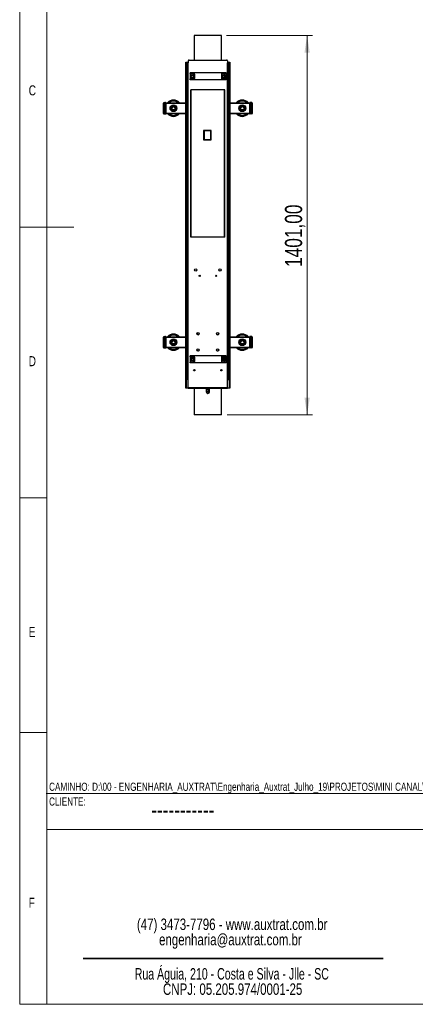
# Model space of a CAD drawing. Header units: millimetres. Extents: x 256 to 4100, y 100 to 5940.
# Tile 1 of 8: x 256 to 1717, y 100 to 3736. Entities that reach past the tile are written whole.
import ezdxf

# ---------------------------------------------------------------- set-up
doc = ezdxf.new("R2010")
doc.units = ezdxf.units.MM
doc.header["$LTSCALE"] = 20
doc.styles.add('SLDTEXTSTYLE0', font='TXT', dxfattribs={"width": 0.75})
doc.styles.add('SLDTEXTSTYLE1', font='TXT', dxfattribs={"width": 0.690476})
doc.dimstyles.new('SLDDIMSTYLE1', dxfattribs={"dimtxt": 63.5, "dimasz": 63.5, "dimexe": 0, "dimexo": 0.0625, "dimgap": 15.875, "dimtad": 1, "dimrnd": 1e-09, "dimzin": 12, "dimdsep": 46, "dimtxsty": 'SLDTEXTSTYLE0', "dimsah": 1, "dimcen": 0.09, "dimadec": 0, "dimazin": 3, "dimtfac": 1, "dimtofl": 0, "dimtmove": 0, "dimatfit": 3, "dimfxl": 0, "dimfrac": 2, "dimtolj": 1, "dimtzin": 12, "dimarcsym": 0})

# ---------------------------------------------------------------- blocks, each defined once
blk = doc.blocks.new('SW_NOTE_0')
at = {"color": 0, "linetype": 'Continuous', "lineweight": 0, "char_height": 42.333, "attachment_point": 2, "style": 'SLDTEXTSTYLE0'}
for s, insert in [('(47) 3473-7796 - www.auxtrat.com.br', (501.4, 54.6)), ('engenharia@auxtrat.com.br', (495, -1.9))]:
    blk.add_mtext(s, dxfattribs=dict(at, insert=insert))
blk = doc.blocks.new('SW_NOTE_0_1')
at = {"color": 0, "linetype": 'Continuous', "lineweight": 0, "char_height": 42.333, "attachment_point": 2}
for s, insert, style in [('Rua Águia, 210 - Costa e Silva - Jlle - SC', (539.1, 54.6), 'SLDTEXTSTYLE1'), ('CNPJ: 05.205.974/0001-25', (542.2, -1.9), 'SLDTEXTSTYLE0')]:
    blk.add_mtext(s, dxfattribs=dict(at, insert=insert, style=style))
blk = doc.blocks.new('_D_4')
at = {"color": 7, "linetype": 'Continuous', "lineweight": 0}
for p, q in [((1019.7, 3677.4), (1337.2, 3677.4)), ((1317.2, 3677.4), (1317.2, 2276.4)), ((1021.7, 2276.4), (1337.2, 2276.4))]:
    blk.add_line(p, q, dxfattribs=at)
at = {"color": 7, "linetype": 'Continuous', "lineweight": 18}
for points in [[(1317.2, 3677.4), (1307.4, 3613.9), (1327, 3613.9)], [(1317.2, 2276.4), (1327, 2339.9), (1307.4, 2339.9)]]:
    blk.add_solid(points, dxfattribs=at)
at = {"color": 7, "linetype": 'Continuous', "lineweight": 18, "insert": (1235.3, 2822.9), "char_height": 63.5, "attachment_point": 1, "rotation": 90, "style": 'SLDTEXTSTYLE0'}
blk.add_mtext('1401,00', dxfattribs=at)

msp = doc.modelspace()

# ---------------------------------------------------------------- linework, layer by layer
at = {"color": 7, "linetype": 'Continuous', "lineweight": 18}
for p, q in [((256, 5840), (256, 100)), ((356, 5840), (356, 100)), ((256, 2970), (456, 2970)), ((256, 1970), (356, 1970)), ((356, 1253.602), (356, 1103.565)), ((356, 1103.604), (256, 1103.604)), ((354.271, 878.334), (2454.271, 878.334)), ((4100, 745.866), (356, 745.866)), ((256, 100), (356, 100)), ((356, 100), (4100, 100))]:
    msp.add_line(p, q, dxfattribs=at)
at = {"color": 7, "linetype": 'Continuous', "lineweight": 25}
for p, q in [((900.056, 3677.377), (900.056, 3586.877)), ((1001.656, 3677.377), (900.056, 3677.377)), ((1001.656, 3586.877), (1001.656, 3677.377)), ((869.356, 3576.877), (869.356, 3578.877)), ((869.356, 3578.877), (877.356, 3578.877)), ((875.924, 3576.877), (869.356, 3576.877)), ((869.356, 2376.877), (869.356, 3576.877)), ((872.092, 2376.877), (872.092, 3576.877)), ((875.856, 2406.309), (875.856, 3576.877)), ((875.924, 3576.877), (878.592, 3576.877)), ((877.356, 3578.877), (877.356, 3576.877)), ((878.592, 3578.877), (877.356, 3578.877)), ((878.592, 3583.877), (878.592, 3576.877)), ((878.592, 2406.309), (878.592, 3576.877)), ((881.592, 3586.877), (1020.119, 3586.877)), ((1023.119, 3583.877), (1023.119, 3576.877)), ((1024.356, 3578.877), (1023.119, 3578.877)), ((1023.119, 2406.309), (1023.119, 3576.877)), ((1023.119, 3576.877), (1025.787, 3576.877)), ((1024.356, 3576.877), (1024.356, 3578.877)), ((1024.356, 3578.877), (1032.356, 3578.877)), ((1025.856, 2406.309), (1025.856, 3576.877)), ((1032.356, 3576.877), (1025.856, 3576.877)), ((1029.619, 3576.877), (1029.619, 2376.877)), ((1032.356, 3578.877), (1032.356, 3576.877)), ((1032.356, 3576.877), (1032.356, 2376.877)), ((873.956, 3530.469), (873.356, 3529.869)), ((873.356, 3522.247), (873.356, 3529.869)), ((875.856, 3530.469), (873.956, 3530.469)), ((873.956, 3521.807), (873.956, 3530.469)), ((885.356, 3536.877), (885.356, 3539.877)), ((901.249, 3539.877), (885.356, 3539.877)), ((885.356, 3536.877), (898.856, 3536.877)), ((885.356, 3536.877), (885.356, 3516.877)), ((900.856, 3534.877), (900.856, 3518.877)), ((901.249, 3513.877), (901.249, 3539.877)), ((1002.462, 3539.877), (901.249, 3539.877)), ((1002.462, 3513.877), (1002.462, 3539.877)), ((1018.356, 3539.877), (1002.462, 3539.877)), ((1002.856, 3518.877), (1002.856, 3534.877)), ((1004.856, 3536.877), (1018.356, 3536.877)), ((1012.91, 3527.774), (1012.356, 3527.22)), ((1012.356, 3527.22), (1012.356, 3525.396)), ((1014.01, 3527.774), (1012.91, 3527.774)), ((1012.91, 3527.774), (1012.91, 3525.537)), ((1018.356, 3536.877), (1018.356, 3539.877)), ((1018.356, 3516.877), (1018.356, 3536.877)), ((1027.756, 3529.774), (1025.856, 3529.774)), ((1028.356, 3529.174), (1027.756, 3529.774)), ((1027.756, 3529.774), (1027.756, 3526.046)), ((1028.356, 3529.174), (1028.356, 3525.893)), ((873.356, 3521.069), (873.356, 3522.247)), ((873.356, 3521.069), (873.956, 3520.469)), ((873.956, 3520.469), (873.956, 3521.807)), ((873.956, 3520.469), (875.856, 3520.469)), ((885.356, 3513.877), (885.356, 3516.877)), ((898.856, 3516.877), (885.356, 3516.877)), ((901.249, 3513.877), (885.356, 3513.877)), ((1002.462, 3513.877), (901.249, 3513.877)), ((1018.356, 3513.877), (1002.462, 3513.877)), ((1018.356, 3516.877), (1004.856, 3516.877)), ((1012.356, 3525.396), (1012.356, 3523.44)), ((1012.91, 3525.537), (1012.91, 3523.922)), ((1018.356, 3513.877), (1018.356, 3516.877)), ((1025.856, 3519.774), (1027.756, 3519.774)), ((1027.756, 3526.046), (1027.756, 3519.774)), ((1027.756, 3519.774), (1028.356, 3520.374)), ((1028.356, 3525.893), (1028.356, 3520.374)), ((887.856, 2932.547), (887.856, 3476.877)), ((889.592, 3476.877), (887.856, 3476.877)), ((889.592, 2932.547), (889.592, 3476.877)), ((1012.119, 3476.877), (889.592, 3476.877)), ((1012.119, 2932.547), (1012.119, 3476.877)), ((1013.856, 3476.877), (1012.119, 3476.877)), ((1013.856, 2932.547), (1013.856, 3476.877)), ((786.856, 3427.877), (788.856, 3427.877)), ((786.856, 3389.877), (786.856, 3427.877)), ((788.856, 3429.877), (788.856, 3427.877)), ((788.856, 3429.877), (794.856, 3429.877)), ((788.856, 3427.877), (794.856, 3427.877)), ((788.856, 3427.877), (788.856, 3389.877)), ((794.856, 3427.877), (794.856, 3429.877)), ((794.856, 3427.877), (795.856, 3427.877)), ((794.856, 3389.877), (794.856, 3427.877)), ((795.856, 3428.877), (795.856, 3427.877)), ((795.856, 3428.877), (869.356, 3428.877)), ((795.856, 3427.877), (795.856, 3389.877)), ((1032.356, 3428.877), (1105.856, 3428.877)), ((1105.856, 3427.877), (1105.856, 3428.877)), ((1106.856, 3427.877), (1105.856, 3427.877)), ((1105.856, 3389.877), (1105.856, 3427.877)), ((1106.856, 3429.877), (1106.856, 3427.877)), ((1112.856, 3429.877), (1106.856, 3429.877)), ((1112.856, 3427.877), (1106.856, 3427.877)), ((1106.856, 3427.877), (1106.856, 3389.877)), ((1112.856, 3427.877), (1112.856, 3429.877)), ((1114.856, 3427.877), (1112.856, 3427.877)), ((1112.856, 3389.877), (1112.856, 3427.877)), ((1114.856, 3427.877), (1114.856, 3389.877)), ((786.856, 3389.877), (788.856, 3389.877)), ((788.856, 3389.877), (794.856, 3389.877)), ((788.856, 3389.877), (788.856, 3387.877)), ((788.856, 3387.877), (794.856, 3387.877)), ((794.856, 3389.877), (795.856, 3389.877)), ((794.856, 3387.877), (794.856, 3389.877)), ((795.856, 3389.877), (795.856, 3388.877)), ((795.856, 3388.877), (869.356, 3388.877)), ((1032.356, 3388.877), (1105.856, 3388.877)), ((1106.856, 3389.877), (1105.856, 3389.877)), ((1105.856, 3388.877), (1105.856, 3389.877)), ((1112.856, 3389.877), (1106.856, 3389.877)), ((1106.856, 3389.877), (1106.856, 3387.877)), ((1112.856, 3387.877), (1106.856, 3387.877)), ((1114.856, 3389.877), (1112.856, 3389.877)), ((1112.856, 3387.877), (1112.856, 3389.877)), ((934.856, 3325.877), (934.856, 3292.877)), ((961.856, 3326.877), (935.856, 3326.877)), ((936.606, 3325.377), (936.606, 3293.377)), ((961.106, 3325.377), (936.606, 3325.377)), ((961.106, 3293.377), (961.106, 3325.377)), ((962.856, 3292.877), (962.856, 3325.877)), ((935.856, 3291.877), (961.856, 3291.877)), ((936.606, 3293.377), (961.106, 3293.377)), ((889.592, 2932.547), (887.856, 2932.547)), ((1012.119, 2932.547), (889.592, 2932.547)), ((1013.856, 2932.547), (1012.119, 2932.547)), ((920.356, 2787.631), (920.356, 2792.123)), ((981.356, 2792.123), (981.356, 2787.631)), ((786.856, 2563.877), (788.856, 2563.877)), ((786.856, 2525.877), (786.856, 2563.877)), ((788.856, 2565.877), (788.856, 2563.877)), ((788.856, 2565.877), (794.856, 2565.877)), ((788.856, 2563.877), (794.856, 2563.877)), ((788.856, 2563.877), (788.856, 2525.877)), ((794.856, 2563.877), (794.856, 2565.877)), ((794.856, 2563.877), (795.856, 2563.877)), ((794.856, 2525.877), (794.856, 2563.877)), ((795.856, 2564.877), (795.856, 2563.877)), ((795.856, 2564.877), (869.356, 2564.877)), ((795.856, 2563.877), (795.856, 2525.877)), ((873.956, 2580.457), (873.356, 2579.857)), ((873.356, 2572.215), (873.356, 2579.857)), ((873.356, 2571.057), (873.356, 2572.215)), ((873.356, 2571.057), (873.956, 2570.457)), ((875.856, 2580.457), (873.956, 2580.457)), ((873.956, 2571.773), (873.956, 2580.457)), ((873.956, 2570.457), (873.956, 2571.773)), ((873.956, 2570.457), (875.856, 2570.457)), ((1027.756, 2579.762), (1025.856, 2579.762)), ((1025.856, 2569.762), (1027.756, 2569.762)), ((1028.356, 2579.162), (1027.756, 2579.762)), ((1027.756, 2579.762), (1027.756, 2569.762)), ((1027.756, 2569.762), (1028.356, 2570.362)), ((1028.356, 2579.162), (1028.356, 2570.362)), ((1032.356, 2564.877), (1105.856, 2564.877)), ((1105.856, 2563.877), (1105.856, 2564.877)), ((1106.856, 2563.877), (1105.856, 2563.877)), ((1105.856, 2525.877), (1105.856, 2563.877)), ((1106.856, 2565.877), (1106.856, 2563.877)), ((1112.856, 2565.877), (1106.856, 2565.877)), ((1112.856, 2563.877), (1106.856, 2563.877)), ((1106.856, 2563.877), (1106.856, 2525.877)), ((1112.856, 2563.877), (1112.856, 2565.877)), ((1114.856, 2563.877), (1112.856, 2563.877)), ((1112.856, 2525.877), (1112.856, 2563.877)), ((1114.856, 2563.877), (1114.856, 2525.877)), ((786.856, 2525.877), (788.856, 2525.877)), ((788.856, 2525.877), (794.856, 2525.877)), ((788.856, 2525.877), (788.856, 2523.877)), ((788.856, 2523.877), (794.856, 2523.877)), ((794.856, 2525.877), (795.856, 2525.877)), ((794.856, 2523.877), (794.856, 2525.877)), ((795.856, 2525.877), (795.856, 2524.877)), ((795.856, 2524.877), (869.356, 2524.877)), ((1032.356, 2524.877), (1105.856, 2524.877)), ((1106.856, 2525.877), (1105.856, 2525.877)), ((1105.856, 2524.877), (1105.856, 2525.877)), ((1112.856, 2525.877), (1106.856, 2525.877)), ((1106.856, 2525.877), (1106.856, 2523.877)), ((1112.856, 2523.877), (1106.856, 2523.877)), ((1114.856, 2525.877), (1112.856, 2525.877)), ((1112.856, 2523.877), (1112.856, 2525.877)), ((885.356, 2491.309), (885.356, 2494.309)), ((901.249, 2494.309), (885.356, 2494.309)), ((885.356, 2491.309), (898.856, 2491.309)), ((885.356, 2491.309), (885.356, 2471.309)), ((900.856, 2489.309), (900.856, 2473.309)), ((901.249, 2468.309), (901.249, 2494.309)), ((1002.462, 2494.309), (901.249, 2494.309)), ((1002.462, 2468.309), (1002.462, 2494.309)), ((1018.356, 2494.309), (1002.462, 2494.309)), ((1002.856, 2473.309), (1002.856, 2489.309)), ((1004.856, 2491.309), (1018.356, 2491.309)), ((1018.356, 2491.309), (1018.356, 2494.309)), ((1018.356, 2471.309), (1018.356, 2491.309)), ((885.356, 2468.309), (885.356, 2471.309)), ((898.856, 2471.309), (885.356, 2471.309)), ((901.249, 2468.309), (885.356, 2468.309)), ((1002.462, 2468.309), (901.249, 2468.309)), ((1018.356, 2468.309), (1002.462, 2468.309)), ((1018.356, 2471.309), (1004.856, 2471.309)), ((1018.356, 2468.309), (1018.356, 2471.309)), ((878.592, 2406.309), (875.856, 2406.309)), ((878.592, 2376.309), (878.592, 2406.309)), ((1023.119, 2376.309), (1023.119, 2406.309)), ((1023.119, 2406.309), (1025.856, 2406.309)), ((869.356, 2374.877), (869.356, 2376.877)), ((869.356, 2376.877), (877.356, 2376.877)), ((877.356, 2374.877), (869.356, 2374.877)), ((877.356, 2376.877), (877.356, 2374.877)), ((878.592, 2376.877), (877.356, 2376.877)), ((878.592, 2374.877), (877.356, 2374.877)), ((1023.119, 2376.309), (878.592, 2376.309)), ((878.592, 2373.572), (878.592, 2376.309)), ((1023.119, 2373.572), (878.592, 2373.572)), ((900.056, 2373.572), (900.056, 2276.377)), ((944.506, 2373.572), (944.506, 2362.227)), ((957.206, 2362.227), (957.206, 2373.572)), ((1001.656, 2276.377), (1001.656, 2373.572)), ((1024.356, 2376.877), (1023.119, 2376.877)), ((1023.119, 2376.309), (1023.119, 2373.572)), ((1024.356, 2374.877), (1023.119, 2374.877)), ((1024.356, 2374.877), (1024.356, 2376.877)), ((1024.356, 2376.877), (1032.356, 2376.877)), ((1032.356, 2374.877), (1024.356, 2374.877)), ((1032.356, 2376.877), (1032.356, 2374.877)), ((1001.656, 2276.377), (900.056, 2276.377))]:
    msp.add_line(p, q, dxfattribs=at)
at = {"color": 8, "linetype": 'Continuous', "lineweight": 25}
for p, q in [((795.856, 3427.377), (869.356, 3427.377)), ((1032.356, 3427.377), (1105.856, 3427.377)), ((795.856, 3390.377), (869.356, 3390.377)), ((1032.356, 3390.377), (1105.856, 3390.377)), ((795.856, 2563.377), (869.356, 2563.377)), ((1032.356, 2563.377), (1105.856, 2563.377)), ((795.856, 2526.377), (869.356, 2526.377)), ((1032.356, 2526.377), (1105.856, 2526.377)), ((944.506, 2362.227), (957.206, 2362.227))]:
    msp.add_line(p, q, dxfattribs=at)
at = {"color": 7, "linetype": 'Continuous', "lineweight": 35}
msp.add_line((1598.176, 269.151), (490.545, 269.151), dxfattribs=at)
at = {"color": 7, "linetype": 'Continuous', "lineweight": 25}
for centre, radius in [((893.856, 3526.877), 6.5), ((893.856, 3526.877), 4.25), ((1009.856, 3526.877), 6.5), ((1009.856, 3526.877), 4.25), ((823.856, 3408.877), 12.7), ((1077.856, 3408.877), 12.7), ((823.856, 3408.877), 6), ((1077.856, 3408.877), 6), ((905.856, 2811.877), 4.25), ((995.856, 2811.877), 4.25), ((920.487, 2789.877), 2.25), ((981.224, 2789.877), 2.25), ((823.856, 2544.877), 12.7), ((823.856, 2544.877), 6), ((914.856, 2576.377), 4.25), ((986.856, 2576.377), 4.25), ((1077.856, 2544.877), 12.7), ((1077.856, 2544.877), 6), ((914.856, 2516.377), 4.25), ((986.856, 2516.377), 4.25), ((893.856, 2481.309), 6.5), ((893.856, 2481.309), 4.25), ((1009.856, 2481.309), 6.5), ((1009.856, 2481.309), 4.25), ((900.856, 2441.309), 2.75), ((1000.856, 2441.309), 2.75)]:
    msp.add_circle(centre, radius, dxfattribs=at)
for centre, radius, start, end in [((881.592, 3583.877), 3, 90, 180), ((1020.119, 3583.877), 3, 0, 90), ((898.856, 3534.877), 2, 0, 90), ((1004.856, 3534.877), 2, 90, 180), ((898.856, 3518.877), 2, 270, 0), ((1004.856, 3518.877), 2, 180, 270), ((788.856, 3427.877), 2, 90, 180), ((794.856, 3428.877), 1, 0, 90), ((823.856, 3408.877), 30, 90, 138.189685), ((823.856, 3408.877), 9, 89.96365, 149.96365), ((823.856, 3408.877), 30, 41.810315, 90), ((823.856, 3408.877), 9, 29.96365, 89.96365), ((1077.856, 3408.877), 30, 90, 138.189685), ((1077.856, 3408.877), 9, 89.96365, 149.96365), ((1077.856, 3408.877), 30, 41.810315, 90), ((1077.856, 3408.877), 9, 29.96365, 89.96365), ((1106.856, 3428.877), 1, 90, 180), ((1112.856, 3427.877), 2, 0, 90), ((788.856, 3389.877), 2, 180, 270), ((794.856, 3388.877), 1, 270, 0), ((823.856, 3408.877), 30, 221.810315, 318.189685), ((823.856, 3408.877), 9, 149.96365, 209.96365), ((823.856, 3408.877), 9, 209.96365, 269.96365), ((823.856, 3408.877), 9, 269.96365, 329.96365), ((823.856, 3408.877), 9, 329.96365, 29.96365), ((1077.856, 3408.877), 30, 221.810315, 318.189685), ((1077.856, 3408.877), 9, 149.96365, 209.96365), ((1077.856, 3408.877), 9, 209.96365, 269.96365), ((1077.856, 3408.877), 9, 269.96365, 329.96365), ((1077.856, 3408.877), 9, 329.96365, 29.96365), ((1106.856, 3388.877), 1, 180, 270), ((1112.856, 3389.877), 2, 270, 0), ((935.856, 3325.877), 1, 90, 180), ((961.856, 3325.877), 1, 0, 90), ((935.856, 3292.877), 1, 180, 270), ((961.856, 3292.877), 1, 270, 0), ((788.856, 2563.877), 2, 90, 180), ((794.856, 2564.877), 1, 0, 90), ((823.856, 2544.877), 30, 41.810315, 138.189685), ((823.856, 2544.877), 9, 149.96365, 209.96365), ((823.856, 2544.877), 9, 89.96365, 149.96365), ((823.856, 2544.877), 9, 29.96365, 89.96365), ((823.856, 2544.877), 9, 329.96365, 29.96365), ((914.856, 2576.877), 4.25, 183.372287, 270), ((914.856, 2576.877), 4.25, 270, 356.627713), ((986.856, 2576.877), 4.25, 183.372018, 270), ((986.856, 2576.877), 4.25, 270, 356.628031), ((1077.856, 2544.877), 30, 41.810315, 138.189685), ((1077.856, 2544.877), 9, 149.96365, 209.96365), ((1077.856, 2544.877), 9, 89.96365, 149.96365), ((1077.856, 2544.877), 9, 29.96365, 89.96365), ((1077.856, 2544.877), 9, 329.96365, 29.96365), ((1106.856, 2564.877), 1, 90, 180), ((1112.856, 2563.877), 2, 0, 90), ((788.856, 2525.877), 2, 180, 270), ((794.856, 2524.877), 1, 270, 0), ((823.856, 2544.877), 30, 221.810315, 318.189685), ((823.856, 2544.877), 9, 209.96365, 269.96365), ((823.856, 2544.877), 9, 269.96365, 329.96365), ((914.856, 2516.877), 4.25, 183.37227, 356.627745), ((986.856, 2516.877), 4.25, 183.372824, 356.627078), ((1077.856, 2544.877), 30, 221.810315, 318.189685), ((1077.856, 2544.877), 9, 209.96365, 269.96365), ((1077.856, 2544.877), 9, 269.96365, 329.96365), ((1106.856, 2524.877), 1, 180, 270), ((1112.856, 2525.877), 2, 270, 0), ((907.856, 2490.877), 20, 205.109149, 223.594151), ((898.856, 2489.309), 2, 0, 90), ((898.856, 2473.309), 2, 270, 0), ((1004.856, 2489.309), 2, 90, 180), ((1004.856, 2473.309), 2, 180, 270), ((993.856, 2490.877), 20, 317.146527, 341.09116), ((950.856, 2362.227), 6.35, 180, 270), ((950.856, 2362.227), 6.35, 270, 0)]:
    msp.add_arc(centre, radius, start, end, dxfattribs=at)
at = {"color": 8, "linetype": 'Continuous', "lineweight": 25}
for centre, start, end in [((823.856, 3408.877), 90, 130.401644), ((823.856, 3408.877), 49.598356, 90), ((1077.856, 3408.877), 90, 130.401644), ((1077.856, 3408.877), 49.598356, 90), ((823.856, 3408.877), 229.598356, 310.401644), ((1077.856, 3408.877), 229.598356, 310.401644), ((823.856, 2544.877), 49.598356, 130.401644), ((1077.856, 2544.877), 49.598356, 130.401644), ((823.856, 2544.877), 229.598356, 310.401644), ((1077.856, 2544.877), 229.598356, 310.401644)]:
    msp.add_arc(centre, 26.263, start, end, dxfattribs=at)
at = {"color": 7, "linetype": 'Continuous', "lineweight": 25}
for points, knots in [([(816.064, 3413.382), (816.301, 3413.791), (817.181, 3415.314), (818.038, 3416.796), (818.665, 3417.88)], [0, 0, 0, 0, 0.26863361, 1, 1, 1, 1]), ([(818.665, 3417.88), (819.509, 3417.88), (821.212, 3417.879), (822.973, 3417.878), (823.861, 3417.877)], [0, 0, 0, 0, 0.49545796, 1, 1, 1, 1]), ([(823.861, 3417.877), (823.985, 3417.877), (824.917, 3417.877), (826.676, 3417.875), (828.259, 3417.874), (829.058, 3417.874)], [0, 0, 0, 0, 0.07009003, 0.53078443, 1, 1, 1, 1]), ([(829.058, 3417.874), (829.479, 3417.143), (830.33, 3415.667), (831.209, 3414.142), (831.653, 3413.372)], [0, 0, 0, 0, 0.49545796, 1, 1, 1, 1]), ([(1070.064, 3413.382), (1070.301, 3413.791), (1071.181, 3415.314), (1072.038, 3416.796), (1072.665, 3417.88)], [0, 0, 0, 0, 0.26863361, 1, 1, 1, 1]), ([(1072.665, 3417.88), (1073.509, 3417.88), (1075.212, 3417.879), (1076.973, 3417.878), (1077.861, 3417.877)], [0, 0, 0, 0, 0.49545796, 1, 1, 1, 1]), ([(1077.861, 3417.877), (1077.985, 3417.877), (1078.917, 3417.877), (1080.676, 3417.875), (1082.259, 3417.874), (1083.058, 3417.874)], [0, 0, 0, 0, 0.07009003, 0.53078443, 1, 1, 1, 1]), ([(1083.058, 3417.874), (1083.479, 3417.143), (1084.33, 3415.667), (1085.209, 3414.142), (1085.653, 3413.372)], [0, 0, 0, 0, 0.49545796, 1, 1, 1, 1]), ([(813.463, 3408.884), (813.682, 3409.261), (814.53, 3410.728), (815.41, 3412.251), (816.064, 3413.382)], [0, 0, 0, 0, 0.25755135, 1, 1, 1, 1]), ([(816.059, 3404.382), (815.997, 3404.489), (815.531, 3405.297), (814.653, 3406.82), (813.862, 3408.192), (813.463, 3408.884)], [0, 0, 0, 0, 0.07009003, 0.53078443, 1, 1, 1, 1]), ([(818.654, 3399.881), (818.232, 3400.612), (817.382, 3402.087), (816.502, 3403.613), (816.059, 3404.382)], [0, 0, 0, 0, 0.49545796, 1, 1, 1, 1]), ([(823.85, 3399.877), (823.727, 3399.877), (822.794, 3399.878), (821.036, 3399.879), (819.453, 3399.88), (818.654, 3399.881)], [0, 0, 0, 0, 0.07009003, 0.53078443, 1, 1, 1, 1]), ([(829.046, 3399.874), (828.202, 3399.874), (826.499, 3399.876), (824.738, 3399.877), (823.85, 3399.877)], [0, 0, 0, 0, 0.49545796, 1, 1, 1, 1]), ([(829.046, 3399.874), (829.265, 3400.252), (830.112, 3401.718), (830.993, 3403.241), (831.647, 3404.372)], [0, 0, 0, 0, 0.257551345, 1, 1, 1, 1]), ([(831.647, 3404.372), (831.884, 3404.781), (832.764, 3406.304), (833.621, 3407.786), (834.248, 3408.871)], [0, 0, 0, 0, 0.26863361, 1, 1, 1, 1]), ([(831.653, 3413.372), (831.714, 3413.266), (832.18, 3412.458), (833.059, 3410.934), (833.849, 3409.563), (834.248, 3408.871)], [0, 0, 0, 0, 0.07009003, 0.53078443, 1, 1, 1, 1]), ([(1067.463, 3408.884), (1067.682, 3409.261), (1068.53, 3410.728), (1069.41, 3412.251), (1070.064, 3413.382)], [0, 0, 0, 0, 0.257551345, 1, 1, 1, 1]), ([(1070.059, 3404.382), (1069.997, 3404.489), (1069.531, 3405.297), (1068.653, 3406.82), (1067.862, 3408.192), (1067.463, 3408.884)], [0, 0, 0, 0, 0.07009003, 0.53078443, 1, 1, 1, 1]), ([(1072.654, 3399.881), (1072.232, 3400.612), (1071.382, 3402.087), (1070.502, 3403.613), (1070.059, 3404.382)], [0, 0, 0, 0, 0.49545796, 1, 1, 1, 1]), ([(1077.85, 3399.877), (1077.727, 3399.877), (1076.794, 3399.878), (1075.036, 3399.879), (1073.453, 3399.88), (1072.654, 3399.881)], [0, 0, 0, 0, 0.07009003, 0.53078443, 1, 1, 1, 1]), ([(1083.046, 3399.874), (1082.202, 3399.874), (1080.499, 3399.876), (1078.738, 3399.877), (1077.85, 3399.877)], [0, 0, 0, 0, 0.49545796, 1, 1, 1, 1]), ([(1083.046, 3399.874), (1083.265, 3400.252), (1084.112, 3401.718), (1084.993, 3403.241), (1085.647, 3404.372)], [0, 0, 0, 0, 0.25755135, 1, 1, 1, 1]), ([(1085.647, 3404.372), (1085.884, 3404.781), (1086.764, 3406.304), (1087.621, 3407.786), (1088.248, 3408.871)], [0, 0, 0, 0, 0.26863361, 1, 1, 1, 1]), ([(1085.653, 3413.372), (1085.714, 3413.266), (1086.18, 3412.458), (1087.059, 3410.934), (1087.849, 3409.563), (1088.248, 3408.871)], [0, 0, 0, 0, 0.07009003, 0.53078443, 1, 1, 1, 1]), ([(813.463, 2544.884), (813.682, 2545.261), (814.53, 2546.728), (815.41, 2548.251), (816.064, 2549.382)], [0, 0, 0, 0, 0.257551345, 1, 1, 1, 1]), ([(816.064, 2549.382), (816.301, 2549.791), (817.181, 2551.314), (818.038, 2552.796), (818.665, 2553.88)], [0, 0, 0, 0, 0.26863361, 1, 1, 1, 1]), ([(818.665, 2553.88), (819.509, 2553.88), (821.212, 2553.879), (822.973, 2553.878), (823.861, 2553.877)], [0, 0, 0, 0, 0.49545796, 1, 1, 1, 1]), ([(823.861, 2553.877), (823.985, 2553.877), (824.917, 2553.877), (826.676, 2553.875), (828.259, 2553.874), (829.058, 2553.874)], [0, 0, 0, 0, 0.07009003, 0.53078443, 1, 1, 1, 1]), ([(829.058, 2553.874), (829.479, 2553.143), (830.33, 2551.667), (831.209, 2550.142), (831.653, 2549.372)], [0, 0, 0, 0, 0.49545796, 1, 1, 1, 1]), ([(831.653, 2549.372), (831.714, 2549.266), (832.18, 2548.458), (833.059, 2546.934), (833.849, 2545.563), (834.248, 2544.871)], [0, 0, 0, 0, 0.07009003, 0.53078443, 1, 1, 1, 1]), ([(1067.463, 2544.884), (1067.682, 2545.261), (1068.53, 2546.728), (1069.41, 2548.251), (1070.064, 2549.382)], [0, 0, 0, 0, 0.25755135, 1, 1, 1, 1]), ([(1070.064, 2549.382), (1070.301, 2549.791), (1071.181, 2551.314), (1072.038, 2552.796), (1072.665, 2553.88)], [0, 0, 0, 0, 0.26863361, 1, 1, 1, 1]), ([(1072.665, 2553.88), (1073.509, 2553.88), (1075.212, 2553.879), (1076.973, 2553.878), (1077.861, 2553.877)], [0, 0, 0, 0, 0.49545796, 1, 1, 1, 1]), ([(1077.861, 2553.877), (1077.985, 2553.877), (1078.917, 2553.877), (1080.676, 2553.875), (1082.259, 2553.874), (1083.058, 2553.874)], [0, 0, 0, 0, 0.07009003, 0.53078443, 1, 1, 1, 1]), ([(1083.058, 2553.874), (1083.479, 2553.143), (1084.33, 2551.667), (1085.209, 2550.142), (1085.653, 2549.372)], [0, 0, 0, 0, 0.49545796, 1, 1, 1, 1]), ([(1085.653, 2549.372), (1085.714, 2549.266), (1086.18, 2548.458), (1087.059, 2546.934), (1087.849, 2545.563), (1088.248, 2544.871)], [0, 0, 0, 0, 0.07009003, 0.53078443, 1, 1, 1, 1]), ([(816.059, 2540.382), (815.997, 2540.489), (815.531, 2541.297), (814.653, 2542.82), (813.862, 2544.192), (813.463, 2544.884)], [0, 0, 0, 0, 0.07009003, 0.53078443, 1, 1, 1, 1]), ([(818.654, 2535.881), (818.232, 2536.612), (817.382, 2538.087), (816.502, 2539.613), (816.059, 2540.382)], [0, 0, 0, 0, 0.49545796, 1, 1, 1, 1]), ([(823.85, 2535.877), (823.727, 2535.877), (822.794, 2535.878), (821.036, 2535.879), (819.453, 2535.88), (818.654, 2535.881)], [0, 0, 0, 0, 0.07009003, 0.53078443, 1, 1, 1, 1]), ([(829.046, 2535.874), (828.202, 2535.874), (826.499, 2535.876), (824.738, 2535.877), (823.85, 2535.877)], [0, 0, 0, 0, 0.49545796, 1, 1, 1, 1]), ([(829.046, 2535.874), (829.265, 2536.252), (830.112, 2537.718), (830.993, 2539.241), (831.647, 2540.372)], [0, 0, 0, 0, 0.25755135, 1, 1, 1, 1]), ([(831.647, 2540.372), (831.884, 2540.781), (832.764, 2542.304), (833.621, 2543.786), (834.248, 2544.871)], [0, 0, 0, 0, 0.26863361, 1, 1, 1, 1]), ([(1070.059, 2540.382), (1069.997, 2540.489), (1069.531, 2541.297), (1068.653, 2542.82), (1067.862, 2544.192), (1067.463, 2544.884)], [0, 0, 0, 0, 0.07009003, 0.53078443, 1, 1, 1, 1]), ([(1072.654, 2535.881), (1072.232, 2536.612), (1071.382, 2538.087), (1070.502, 2539.613), (1070.059, 2540.382)], [0, 0, 0, 0, 0.49545796, 1, 1, 1, 1]), ([(1077.85, 2535.877), (1077.727, 2535.877), (1076.794, 2535.878), (1075.036, 2535.879), (1073.453, 2535.88), (1072.654, 2535.881)], [0, 0, 0, 0, 0.07009003, 0.53078443, 1, 1, 1, 1]), ([(1083.046, 2535.874), (1082.202, 2535.874), (1080.499, 2535.876), (1078.738, 2535.877), (1077.85, 2535.877)], [0, 0, 0, 0, 0.49545796, 1, 1, 1, 1]), ([(1083.046, 2535.874), (1083.265, 2536.252), (1084.112, 2537.718), (1084.993, 2539.241), (1085.647, 2540.372)], [0, 0, 0, 0, 0.25755135, 1, 1, 1, 1]), ([(1085.647, 2540.372), (1085.884, 2540.781), (1086.764, 2542.304), (1087.621, 2543.786), (1088.248, 2544.871)], [0, 0, 0, 0, 0.26863361, 1, 1, 1, 1]), ([(950.856, 2362.877), (950.449, 2362.914), (949.638, 2362.987), (948.541, 2363.546), (947.614, 2364.411), (947.021, 2365.521), (946.806, 2366.739), (946.923, 2367.84), (947.335, 2368.883), (948.074, 2369.85), (949.193, 2370.609), (950.542, 2370.939), (951.814, 2370.82), (952.917, 2370.371), (953.88, 2369.598), (954.556, 2368.563), (954.884, 2367.36), (954.852, 2366.213), (954.514, 2365.141), (953.87, 2364.148), (952.849, 2363.316), (951.736, 2362.917), (951.052, 2362.886), (950.856, 2362.877)], [0, 0, 0, 0, 0.04705269, 0.09395543, 0.14468034, 0.20231949, 0.24476909, 0.28731171, 0.32886556, 0.37830397, 0.43610477, 0.49080509, 0.53727104, 0.58181538, 0.63086001, 0.68712147, 0.73168122, 0.77644336, 0.81737263, 0.86415675, 0.92050515, 0.97719575, 1, 1, 1, 1])]:
    msp.add_open_spline(points, degree=3, knots=knots, dxfattribs=at)

# ---------------------------------------------------------------- block references
at = {"color": 7, "linetype": 'Continuous', "lineweight": 0}
for name, p in [('SW_NOTE_0', (538.995, 362.063)), ('SW_NOTE_0_1', (500.048, 179.083))]:
    msp.add_blockref(name, p, dxfattribs=at)

# ---------------------------------------------------------------- texts
at = {"color": 7, "linetype": 'Continuous', "lineweight": 0, "style": 'SLDTEXTSTYLE0'}
for s, insert, char_height, attachment_point in [('C', (289.333, 3493.36), 37.042, 1), ('D', (289.333, 2493.36), 37.042, 1), ('E', (289.333, 1493.36), 37.042, 1), ('CAMINHO: D:\\\\00 - ENGENHARIA_AUXTRAT\\\\Engenharia_Auxtrat_Julho_19\\\\PROJETOS\\\\MINI CANAL\\\\MINI CANAL 2X75W\\\\', (364.519, 918.363), 30, 1), ('CLIENTE:', (364.474, 863.879), 30, 1), ('-----------', (858.294, 849.906), 63.5, 2), ('F', (289.333, 493.36), 37.042, 1)]:
    msp.add_mtext(s, dxfattribs=dict(at, insert=insert, char_height=char_height, attachment_point=attachment_point))

# ---------------------------------------------------------------- dimensions: what is measured, and where the dimension line sits
at = {"color": 7, "linetype": 'Continuous', "lineweight": 18}
dim = msp.add_linear_dim(base=(1317.185, 2276.377), p1=(999.656, 3677.377), p2=(1001.656, 2276.377), angle=90, dimstyle='SLDDIMSTYLE1', dxfattribs=at)
dim.commit()
dim.dimension.update_dxf_attribs({"geometry": '_D_4', "text_midpoint": (1317.185, 2976.877), "dimtype": 160})

doc.saveas('drawing.dxf')
